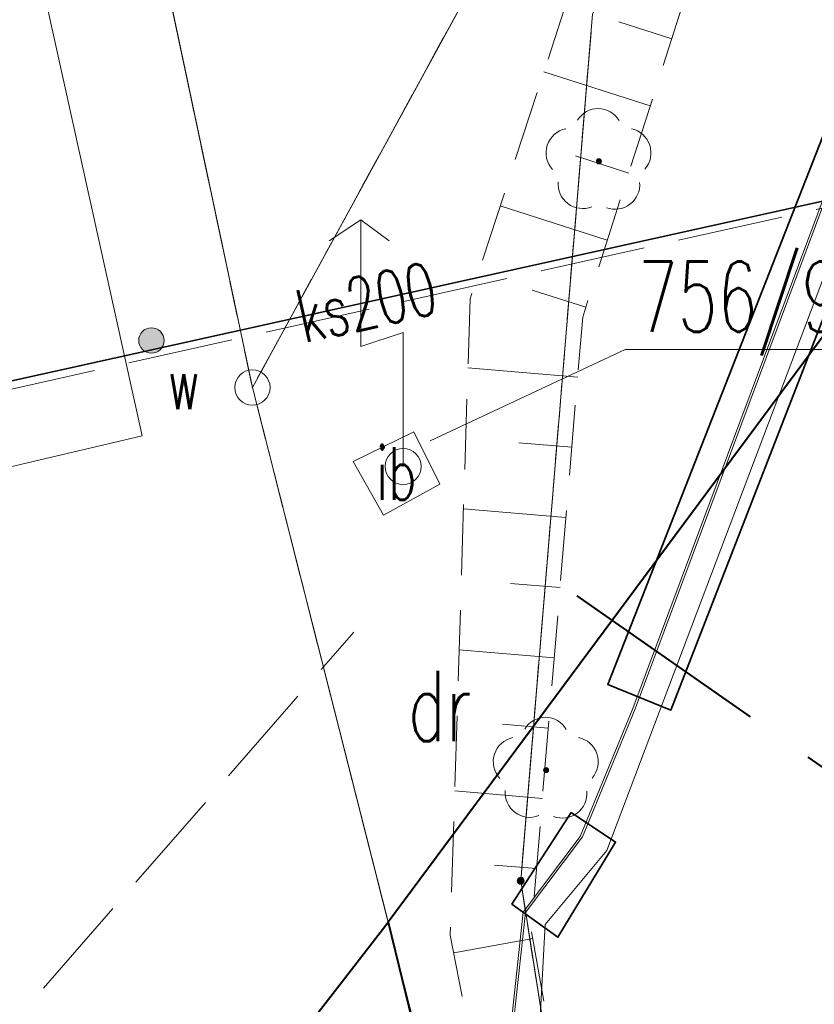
# Model space of a CAD drawing. Header units: metres. Extents: x 6567444 to 13135881, y 5574237 to 11149086.
# Tile 95 of 212: x 6567803 to 6567814, y 5574532 to 5574546. Entities that reach past the tile are written whole.
import ezdxf
from ezdxf.enums import TextEntityAlignment as Align

# ---------------------------------------------------------------- set-up
doc = ezdxf.new("R2010")
doc.units = ezdxf.units.M
for name, pattern in [('_MDCP$0$3 1', [4, 3, -1]), ('_MDCP$0$L_0_03', [1, 0.5, -0.5]), ('_MDCP$0$L_0_04', [1.5, 1, -0.5]), ('_MDCP$1$L_0_06', [2, 1.5, -0.5]), ('GE.I.6640.1.468.2024_MDCP_dodatkowe pomiary_12.03.2026$0$3 1', [4, 3, -1]), ('GE.I.6640.1.468.2024_MDCP_dodatkowe pomiary_12.03.2026$0$L_0_03', [1, 0.5, -0.5]), ('GE.I.6640.1.468.2024_MDCP_dodatkowe pomiary_12.03.2026$0$L_0_04', [1.5, 1, -0.5]), ('GE.I.6640.1.468.2024_MDCP_dodatkowe pomiary_12.03.2026$0$L_0_06', [2, 1.5, -0.5])]:
    doc.linetypes.add(name, pattern=pattern)
for name, color, linetype, lineweight in [('_MDCP$0$EGB_DzialkaEwidencyjna', 7, 'Continuous', 18), ('_MDCP$0$EGB_Klasouzytek', 92, 'Continuous', 18), ('_MDCP$0$EGB_KonturUzytkuGruntowego', 92, 'Continuous', 18), ('_MDCP$0$EGB_PunktGraniczny', 7, 'Continuous', 18), ('_MDCP$0$GES_InneUrzadzeniaTowarzyszace_P', 7, 'Continuous', 18), ('_MDCP$0$GES_PrzewodElektroenergetyczny', 1, 'Continuous', 18), ('_MDCP$0$GES_PrzewodKanalizacyjny_Projektowany', 7, 'Continuous', 18), ('_MDCP$0$GES_UrzadzeniaSiecWodociagowa_P', 7, 'Continuous', 18), ('_MDCP$0$GES_UrzadzeniaTowarzyszczaceLiniowe', 7, 'Continuous', 18), ('_MDCP$0$KR_ObiektKarto', 7, 'Continuous', 18), ('_MDCP$0$MP_LINIE_REGULAC', 135, 'Continuous', 40), ('_MDCP$0$OT_Budowle', 7, 'Continuous', 18), ('_MDCP$0$OT_Skarpa', 7, 'Continuous', 18), ('_MDCP$0$OT_ZagospodarowanieTerenu_P', 7, 'Continuous', 18), ('_MDCP$1$GES_PrzewodKanalizacyjny', 36, 'Continuous', 18), ('_MDCP$1$GES_PrzewodWodociagowy', 5, 'Continuous', 18), ('GE.I.6640.1.468.2024_MDCP_dodatkowe pomiary_12.03.2026$0$EGB_DzialkaEwidencyjna', 7, 'Continuous', 18), ('GE.I.6640.1.468.2024_MDCP_dodatkowe pomiary_12.03.2026$0$EGB_Klasouzytek', 92, 'Continuous', 18), ('GE.I.6640.1.468.2024_MDCP_dodatkowe pomiary_12.03.2026$0$EGB_KonturUzytkuGruntowego', 92, 'Continuous', 18), ('GE.I.6640.1.468.2024_MDCP_dodatkowe pomiary_12.03.2026$0$EGB_PunktGraniczny', 7, 'Continuous', 18), ('GE.I.6640.1.468.2024_MDCP_dodatkowe pomiary_12.03.2026$0$GES_InneUrzadzeniaTowarzyszace_P', 7, 'Continuous', 18), ('GE.I.6640.1.468.2024_MDCP_dodatkowe pomiary_12.03.2026$0$GES_PrzewodElektroenergetyczny', 1, 'Continuous', 18), ('GE.I.6640.1.468.2024_MDCP_dodatkowe pomiary_12.03.2026$0$GES_PrzewodKanalizacyjny', 36, 'Continuous', 18), ('GE.I.6640.1.468.2024_MDCP_dodatkowe pomiary_12.03.2026$0$GES_PrzewodKanalizacyjny_Projektowany', 7, 'Continuous', 18), ('GE.I.6640.1.468.2024_MDCP_dodatkowe pomiary_12.03.2026$0$GES_PrzewodWodociagowy', 5, 'Continuous', 18), ('GE.I.6640.1.468.2024_MDCP_dodatkowe pomiary_12.03.2026$0$GES_UrzadzeniaSiecWodociagowa_P', 7, 'Continuous', 18), ('GE.I.6640.1.468.2024_MDCP_dodatkowe pomiary_12.03.2026$0$GES_UrzadzeniaTowarzyszczaceLiniowe', 7, 'Continuous', 18), ('GE.I.6640.1.468.2024_MDCP_dodatkowe pomiary_12.03.2026$0$KR_ObiektKarto', 7, 'Continuous', 18), ('GE.I.6640.1.468.2024_MDCP_dodatkowe pomiary_12.03.2026$0$MP_LINIE_REGULAC', 135, 'Continuous', 40), ('GE.I.6640.1.468.2024_MDCP_dodatkowe pomiary_12.03.2026$0$OT_Budowle', 7, 'Continuous', 18), ('GE.I.6640.1.468.2024_MDCP_dodatkowe pomiary_12.03.2026$0$OT_Skarpa', 7, 'Continuous', 18), ('GE.I.6640.1.468.2024_MDCP_dodatkowe pomiary_12.03.2026$0$OT_ZagospodarowanieTerenu_P', 7, 'Continuous', 18)]:
    doc.layers.add(name, color=color, linetype=linetype, lineweight=lineweight)
doc.styles.add('_MDCP$0$STANDARD', font='simplex.shx')
doc.styles.add('GE.I.6640.1.468.2024_MDCP_dodatkowe pomiary_12.03.2026$0$STANDARD', font='simplex.shx')

# ---------------------------------------------------------------- blocks, each defined once
blk = doc.blocks.new('_MDCP$0$L_0_02_2')
at = {"color": 0}
blk.add_point((0, 0), dxfattribs=at)
blk = doc.blocks.new('_MDCP$0$L_0_02_1')
at = {"color": 0}
blk.add_point((0, 0), dxfattribs=at)
blk = doc.blocks.new('_MDCP$0$EGPG_S')
at = {"color": 0, "linetype": 'Continuous', "lineweight": 18}
blk.add_circle((0, 0), 0.5, dxfattribs=at)
blk = doc.blocks.new('_MDCP$0$EGPG_N')
at = {"linetype": 'Continuous', "lineweight": 13}
blk.add_hatch(color=0, dxfattribs=at).paths.add_polyline_path([(0, -0.1, 1), (0, 0.1, 1)])
at = {"color": 0, "linetype": 'Continuous', "lineweight": 13}
blk.add_circle((0, 0), 0.1, dxfattribs=at)
blk = doc.blocks.new('_MDCP$0$other_SUPY')
at = {"color": 0, "linetype": 'Continuous', "lineweight": 18, "flags": 128}
for points in [[(-1.2, 7), (-2.1, 6.4)], [(0, 0), (0, 3.8), (-1.2, 3.4), (-1.2, 7)], [(-1.2, 7), (-0.4, 6.4)]]:
    blk.add_lwpolyline(points, dxfattribs=at)
at = {"color": 0, "linetype": 'Continuous', "lineweight": 18}
blk.add_circle((0, 0), 0.51, dxfattribs=at)
blk = doc.blocks.new('_MDCP$0$other_SUWW')
at = {"linetype": 'Continuous', "lineweight": 18}
blk.add_hatch(color=0, dxfattribs=at).paths.add_polyline_path([(0, -0.361, 1), (0, 0.361, 1)])
at = {"color": 0, "linetype": 'Continuous', "lineweight": 18}
blk.add_circle((0, 0), 0.361, dxfattribs=at)
blk = doc.blocks.new('_MDCP$0$other_OTZL')
at = {"linetype": 'Continuous', "lineweight": 18}
blk.add_hatch(color=0, dxfattribs=at).paths.add_polyline_path([(0, -0.072, 1), (0, 0.072, 1)])
at = {"color": 0, "linetype": 'Continuous', "lineweight": 18}
blk.add_circle((0, 0), 0.0721, dxfattribs=at)
for centre, radius, start, end in [((-0.02, 0.82), 0.68, 29.5388, 149.6209), ((-0.8, 0.24), 0.7, 101.6336, 222.6141), ((0.78, 0.24), 0.7, 318.5035, 78.3664), ((-0.46, -0.64), 0.7, 175.1009, 291.5014), ((0.46, -0.66), 0.7, 249.444, 4.8991)]:
    blk.add_arc(centre, radius, start, end, dxfattribs=at)
blk = doc.blocks.new('_MDCP')
at = {"layer": '_MDCP$0$EGB_DzialkaEwidencyjna', "linetype": 'Continuous', "lineweight": 18}
for p, q in [((6567799.496, 5574570.502), (6567805.778, 5574540.875)), ((6567805.778, 5574540.875), (6567799.496, 5574570.502)), ((6567808.9, 5574546.251), (6567805.95, 5574540.849)), ((6567809.661, 5574533.879), (6567810.639, 5574545.681)), ((6567805.892, 5574540.388), (6567812.848, 5574513.002)), ((6567812.871, 5574513.007), (6567809.679, 5574533.383))]:
    blk.add_line(p, q, dxfattribs=at)
at = {"layer": '_MDCP$0$EGB_DzialkaEwidencyjna', "linetype": 'CONTINUOUS', "lineweight": 18}
for p, q in [((6567810.34, 5574548.58), (6567811.96, 5574548.85)), ((6567811.96, 5574548.85), (6567810.66, 5574545.93)), ((6567809.02, 5574546.47), (6567810.34, 5574548.58)), ((6567805.83, 5574540.63), (6567809.02, 5574546.47)), ((6567810.66, 5574545.93), (6567809.64, 5574533.63)), ((6567812.91, 5574512.76), (6567805.83, 5574540.63)), ((6567809.64, 5574533.63), (6567812.91, 5574512.76))]:
    blk.add_line(p, q, dxfattribs=at)
at = {"layer": '_MDCP$0$EGB_DzialkaEwidencyjna', "linetype": 'Continuous', "lineweight": 13, "flags": 128}
blk.add_lwpolyline([(6567814.936, 5574541.17), (6567811.124, 5574541.17), (6567808.356, 5574539.872)], dxfattribs=at)
at = {"layer": '_MDCP$0$EGB_Klasouzytek', "lineweight": 18}
for points in [[(6567808.43, 5574567.42), (6567810.41, 5574567.57), (6567821.43, 5574569.65), (6567844.36, 5574573.98), (6567848.19, 5574557.83), (6567841.64, 5574556.2), (6567819.81, 5574551.02), (6567814.7, 5574549.3), (6567811.96, 5574548.85), (6567810.34, 5574548.58), (6567809.02, 5574546.47), (6567805.83, 5574540.63), (6567799.496, 5574570.502)], [(6567799.496, 5574570.502), (6567805.83, 5574540.63), (6567812.91, 5574512.76), (6567813.39, 5574510.85), (6567815.07, 5574503.11), (6567824.54, 5574464.39), (6567837.97, 5574408.39), (6567843.288, 5574339.737)], [(6567843.288, 5574339.738), (6567840.22, 5574379.37), (6567837.97, 5574408.39), (6567824.54, 5574464.39), (6567815.07, 5574503.11), (6567813.39, 5574510.85), (6567812.91, 5574512.76), (6567809.64, 5574533.63), (6567810.66, 5574545.93), (6567811.96, 5574548.85), (6567814.7, 5574549.3), (6567819.81, 5574551.02), (6567841.64, 5574556.2), (6567848.19, 5574557.83), (6567849.51, 5574552.26), (6567830.11, 5574547.72), (6567829, 5574518.49), (6567851.37, 5574441.53), (6567857.95, 5574413.39), (6567862.49, 5574380.1), (6567864.17, 5574367.81), (6567869.98, 5574345.11), (6567862.17, 5574342.99), (6567862.141, 5574342.197)]]:
    blk.add_lwpolyline(points, dxfattribs=at)
blk.add_lwpolyline([(6567809.64, 5574533.63), (6567812.91, 5574512.76), (6567805.83, 5574540.63), (6567809.02, 5574546.47), (6567810.34, 5574548.58), (6567811.96, 5574548.85), (6567810.66, 5574545.93)], close=True, dxfattribs=at)
at = {"layer": '_MDCP$0$EGB_KonturUzytkuGruntowego', "linetype": '_MDCP$0$L_0_03', "lineweight": 18}
for points in [[(6567944.099, 5574577.571), (6567942.63, 5574577.28), (6567937.22, 5574576.21), (6567870.09, 5574563.29), (6567848.19, 5574557.83), (6567841.64, 5574556.2), (6567819.81, 5574551.02), (6567814.7, 5574549.3), (6567811.96, 5574548.85), (6567810.34, 5574548.58), (6567809.02, 5574546.47), (6567805.83, 5574540.63), (6567799.496, 5574570.502)], [(6567799.496, 5574570.502), (6567805.83, 5574540.63), (6567812.91, 5574512.76), (6567813.39, 5574510.85), (6567815.07, 5574503.11), (6567824.54, 5574464.39), (6567837.97, 5574408.39), (6567840.22, 5574379.37), (6567843.288, 5574339.738)], [(6567843.288, 5574339.738), (6567840.22, 5574379.37), (6567837.97, 5574408.39), (6567824.54, 5574464.39), (6567815.07, 5574503.11), (6567813.39, 5574510.85), (6567812.91, 5574512.76), (6567809.64, 5574533.63), (6567810.66, 5574545.93), (6567811.96, 5574548.85), (6567814.7, 5574549.3), (6567819.81, 5574551.02), (6567841.64, 5574556.2), (6567848.19, 5574557.83), (6567849.51, 5574552.26), (6567830.11, 5574547.72), (6567829, 5574518.49), (6567851.37, 5574441.53), (6567857.95, 5574413.39), (6567862.49, 5574380.1), (6567864.17, 5574367.81), (6567869.98, 5574345.11), (6567862.17, 5574342.99), (6567862.141, 5574342.197)]]:
    blk.add_lwpolyline(points, dxfattribs=at)
at = {"layer": '_MDCP$0$EGB_KonturUzytkuGruntowego', "linetype": '_MDCP$0$L_0_03', "lineweight": 18, "flags": 128}
blk.add_lwpolyline([(6567812.91, 5574512.76), (6567805.83, 5574540.63), (6567809.02, 5574546.47), (6567810.34, 5574548.58), (6567811.96, 5574548.85), (6567810.66, 5574545.93), (6567809.64, 5574533.63)], close=True, dxfattribs=at)
at = {"layer": '_MDCP$0$EGB_PunktGraniczny'}
for p in [(6567805.83, 5574540.63), (6567809.64, 5574533.63)]:
    blk.add_point(p, dxfattribs=at)
at = {"layer": '_MDCP$0$GES_PrzewodElektroenergetyczny', "color": 1, "linetype": 'Continuous', "lineweight": 18}
for points in [[(6567821.689, 5574574.676), (6567824.614, 5574569.975), (6567824.749, 5574569.163), (6567824.869, 5574568.446), (6567824.96, 5574567.901), (6567826.159, 5574560.699), (6567824.503, 5574558.716), (6567818.43, 5574554.059), (6567817.963, 5574552.826), (6567817.933, 5574552.746), (6567810.864, 5574534.061), (6567809.989, 5574533.009), (6567809.88, 5574530.991), (6567810.579, 5574524.841), (6567813.857, 5574512.476), (6567813.279, 5574511.663)], [(6567821.689, 5574574.676), (6567824.614, 5574569.975), (6567824.749, 5574569.163), (6567824.869, 5574568.446), (6567824.96, 5574567.901), (6567826.159, 5574560.699), (6567824.503, 5574558.716), (6567818.43, 5574554.059), (6567817.963, 5574552.826), (6567817.933, 5574552.746), (6567810.864, 5574534.061), (6567809.989, 5574533.009), (6567809.88, 5574530.991), (6567810.579, 5574524.841), (6567813.857, 5574512.476), (6567813.369, 5574511.714)], [(6567800.692, 5574519.783), (6567802.691, 5574520.352), (6567810.825, 5574522.717), (6567810.186, 5574524.89), (6567809.445, 5574530.757), (6567809.707, 5574533.18), (6567810.517, 5574534.255), (6567811.265, 5574536.072), (6567818.154, 5574554.51), (6567823.868, 5574558.864), (6567825.744, 5574560.817), (6567824.722, 5574567.97), (6567816.288, 5574566.225), (6567812.943, 5574566.807), (6567806.543, 5574571.827)], [(6567806.525, 5574571.824), (6567812.913, 5574566.813), (6567816.258, 5574566.232), (6567824.701, 5574567.978), (6567824.712, 5574567.844), (6567825.715, 5574560.823), (6567823.839, 5574558.871), (6567818.124, 5574554.515), (6567817.484, 5574552.804), (6567817.454, 5574552.724), (6567811.233, 5574536.077), (6567810.486, 5574534.259), (6567809.675, 5574533.185), (6567809.413, 5574530.761), (6567810.153, 5574524.894), (6567810.792, 5574522.721), (6567810.901, 5574522.304), (6567813.402, 5574512.663), (6567813.006, 5574512.003), (6567811.262, 5574510.689), (6567805.592, 5574509.535), (6567805.478, 5574509.512)]]:
    blk.add_lwpolyline(points, dxfattribs=at)
at = {"layer": '_MDCP$0$GES_PrzewodKanalizacyjny_Projektowany', "color": 36, "linetype": '_MDCP$1$L_0_06', "lineweight": 18}
for points in [[(6567796.266, 5574539.236), (6567832.48, 5574547.32), (6567854.13, 5574556.3), (6567878.83, 5574561.85), (6567921.59, 5574572.26), (6567938.88, 5574580.92), (6567943.337, 5574581.783)], [(6567798.917, 5574527.584), (6567807.27, 5574537.16)]]:
    blk.add_lwpolyline(points, dxfattribs=at)
at = {"layer": '_MDCP$0$GES_UrzadzeniaTowarzyszczaceLiniowe', "color": 7, "linetype": 'Continuous', "lineweight": 35, "flags": 128}
for points in [[(6567817.887, 5574554.281), (6567818.737, 5574553.963), (6567811.773, 5574536.053), (6567810.875, 5574536.418), (6567817.887, 5574554.281)], [(6567810.354, 5574534.599), (6567810.986, 5574534.179), (6567810.168, 5574532.83), (6567809.515, 5574533.3), (6567810.354, 5574534.599)]]:
    blk.add_lwpolyline(points, dxfattribs=at)
at = {"layer": '_MDCP$0$GES_UrzadzeniaTowarzyszczaceLiniowe', "color": 7, "linetype": 'Continuous', "lineweight": 35}
blk.add_lwpolyline([(6567830.95, 5574547.05), (6567796.238, 5574539.357)], dxfattribs=at)
at = {"layer": '_MDCP$0$KR_ObiektKarto', "linetype": 'Continuous', "lineweight": 18, "flags": 128}
for points in [[(6567811.784, 5574545.579), (6567811.031, 5574545.82)], [(6567811.479, 5574544.627), (6567809.969, 5574545.11)], [(6567811.174, 5574543.674), (6567810.417, 5574543.917)], [(6567810.869, 5574542.722), (6567809.35, 5574543.208)], [(6567810.565, 5574541.77), (6567809.802, 5574542.014)], [(6567810.449, 5574540.779), (6567808.89, 5574540.91)], [(6567810.365, 5574539.783), (6567809.612, 5574539.846)], [(6567810.282, 5574538.786), (6567808.828, 5574538.908)], [(6567810.198, 5574537.79), (6567809.497, 5574537.849)], [(6567810.115, 5574536.793), (6567808.765, 5574536.907)], [(6567810.031, 5574535.797), (6567809.383, 5574535.851)], [(6567809.948, 5574534.8), (6567808.703, 5574534.905)], [(6567809.864, 5574533.804), (6567809.268, 5574533.854)], [(6567809.81, 5574532.809), (6567808.688, 5574532.607)]]:
    blk.add_lwpolyline(points, dxfattribs=at)
at = {"layer": '_MDCP$0$MP_LINIE_REGULAC', "linetype": 'Continuous'}
for points in [[(6567936.85, 5574576.14), (6567822.725, 5574553.2), (6567807.758, 5574533.041), (6567819.961, 5574483.091), (6567828.37, 5574448.208)], [(6567809.616, 5574504.76), (6567804.161, 5574528.403), (6567807.758, 5574533.041)]]:
    blk.add_lwpolyline(points, dxfattribs=at)
at = {"layer": '_MDCP$0$MP_LINIE_REGULAC', "linetype": '_MDCP$0$3 1', "flags": 128}
blk.add_lwpolyline([(6567810.437, 5574537.676), (6567822.296, 5574529.397), (6567835.05, 5574524.922), (6567855.636, 5574525.369), (6567950.068, 5574544.6)], dxfattribs=at)
at = {"layer": '_MDCP$0$OT_Budowle', "color": 7, "linetype": 'Continuous', "lineweight": 18, "flags": 128}
blk.add_lwpolyline([(6567807.26, 5574539.58), (6567808.12, 5574540), (6567808.49, 5574539.26), (6567807.69, 5574538.82)], close=True, dxfattribs=at)
at = {"layer": '_MDCP$0$OT_Skarpa', "color": 7, "linetype": '_MDCP$0$L_0_04', "lineweight": 18, "flags": 128}
blk.add_lwpolyline([(6567811.1, 5574548.58), (6567813.68, 5574548.95), (6567812.52, 5574547.88), (6567810.52, 5574541.63), (6567809.79, 5574532.92), (6567810.95, 5574526.47), (6567813.31, 5574512.61), (6567809.91, 5574526.19), (6567808.64, 5574532.86), (6567808.92, 5574541.89)], close=True, dxfattribs=at)
at = {"layer": '_MDCP$1$GES_PrzewodKanalizacyjny', "color": 36, "linetype": 'Continuous', "lineweight": 18}
blk.add_lwpolyline([(6567832.359, 5574547.28), (6567830.95, 5574547.05), (6567796.238, 5574539.357)], dxfattribs=at)
at = {"layer": '_MDCP$1$GES_PrzewodWodociagowy', "color": 5, "linetype": 'Continuous', "lineweight": 18}
blk.add_lwpolyline([(6567796.519, 5574538.121), (6567804.263, 5574539.943), (6567800.902, 5574555.105)], dxfattribs=at)
at = {"layer": '_MDCP$0$EGB_DzialkaEwidencyjna', "linetype": 'Continuous', "xscale": 0.5, "yscale": 0.5, "zscale": 0.5}
for name, p, rotation in [('_MDCP$0$L_0_02_2', (6567805.83, 5574540.63), 101.97), ('_MDCP$0$L_0_02_1', (6567805.83, 5574540.63), 284.2499999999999), ('_MDCP$0$L_0_02_2', (6567805.83, 5574540.63), 284.2499999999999), ('_MDCP$0$L_0_02_1', (6567805.83, 5574540.63), 61.36), ('_MDCP$0$L_0_02_2', (6567805.83, 5574540.63), 61.36), ('_MDCP$0$L_0_02_1', (6567805.83, 5574540.63), 101.97), ('_MDCP$0$L_0_02_2', (6567809.64, 5574533.63), 278.9), ('_MDCP$0$L_0_02_1', (6567809.64, 5574533.63), 85.26), ('_MDCP$0$L_0_02_1', (6567809.64, 5574533.63), 278.9), ('_MDCP$0$L_0_02_2', (6567809.64, 5574533.63), 85.26)]:
    blk.add_blockref(name, p, dxfattribs=dict(at, rotation=rotation))
at = {"layer": '_MDCP$0$EGB_PunktGraniczny', "linetype": 'Continuous', "xscale": 0.5, "yscale": 0.5, "zscale": 0.5}
for name, p in [('_MDCP$0$EGPG_S', (6567805.83, 5574540.63)), ('_MDCP$0$EGPG_N', (6567809.64, 5574533.63))]:
    blk.add_blockref(name, p, dxfattribs=at)
at = {"layer": '_MDCP$0$GES_InneUrzadzeniaTowarzyszace_P', "linetype": 'Continuous', "xscale": 0.5, "yscale": 0.5, "zscale": 0.5}
blk.add_blockref('_MDCP$0$other_SUPY', (6567807.97, 5574539.51), dxfattribs=at)
at = {"layer": '_MDCP$0$GES_UrzadzeniaSiecWodociagowa_P', "color": 5, "linetype": 'Continuous', "xscale": 0.5, "yscale": 0.5, "zscale": 0.5}
blk.add_blockref('_MDCP$0$other_SUWW', (6567804.396, 5574541.297), dxfattribs=at)
at = {"layer": '_MDCP$0$OT_ZagospodarowanieTerenu_P', "color": 96, "linetype": 'Continuous', "xscale": 0.5, "yscale": 0.5, "zscale": 0.5}
for p in [(6567810.75, 5574543.84), (6567810, 5574535.2)]:
    blk.add_blockref('_MDCP$0$other_OTZL', p, dxfattribs=at)
at = {"layer": '_MDCP$0$EGB_DzialkaEwidencyjna', "lineweight": 20, "style": '_MDCP$0$STANDARD', "width": 0.66}
blk.add_text('756/99', height=1, dxfattribs=at).set_placement((6567813.03, 5574541.92), align=Align.MIDDLE_CENTER)
at = {"layer": '_MDCP$0$EGB_KonturUzytkuGruntowego', "lineweight": 20, "style": '_MDCP$0$STANDARD', "width": 0.66}
blk.add_text('dr', height=1, dxfattribs=at).set_placement((6567808.49, 5574536.11), align=Align.MIDDLE_CENTER)
at = {"layer": '_MDCP$0$GES_UrzadzeniaSiecWodociagowa_P', "color": 5, "lineweight": 15, "style": '_MDCP$0$STANDARD', "width": 0.66}
blk.add_text('w', height=0.75, rotation=-360, dxfattribs=at).set_placement((6567804.621, 5574541.072), align=Align.TOP_LEFT)
at = {"layer": '_MDCP$0$OT_Budowle', "color": 7, "lineweight": 15, "style": '_MDCP$0$STANDARD', "width": 0.66}
blk.add_text('ib', height=0.75, dxfattribs=at).set_placement((6567807.875, 5574539.41), align=Align.MIDDLE_CENTER)
at = {"layer": '_MDCP$1$GES_PrzewodKanalizacyjny', "color": 36, "lineweight": 15, "style": '_MDCP$0$STANDARD', "width": 0.66}
blk.add_text('ks200', height=0.75, rotation=-347.5, dxfattribs=at).set_placement((6567807.448, 5574541.842), align=Align.MIDDLE_CENTER)
blk = doc.blocks.new('GE.I.6640.1.468.2024_MDCP_dodatkowe pomiary_12.03.2026$0$L_0_02_2')
at = {"color": 0}
blk.add_point((0, 0), dxfattribs=at)
blk = doc.blocks.new('GE.I.6640.1.468.2024_MDCP_dodatkowe pomiary_12.03.2026$0$L_0_02_1')
at = {"color": 0}
blk.add_point((0, 0), dxfattribs=at)
blk = doc.blocks.new('GE.I.6640.1.468.2024_MDCP_dodatkowe pomiary_12.03.2026$0$EGPG_S')
at = {"color": 0, "linetype": 'Continuous', "lineweight": 18}
blk.add_circle((0, 0), 0.5, dxfattribs=at)
blk = doc.blocks.new('GE.I.6640.1.468.2024_MDCP_dodatkowe pomiary_12.03.2026$0$EGPG_N')
at = {"linetype": 'Continuous', "lineweight": 13}
blk.add_hatch(color=0, dxfattribs=at).paths.add_polyline_path([(0, -0.1, 1), (0, 0.1, 1)])
at = {"color": 0, "linetype": 'Continuous', "lineweight": 13}
blk.add_circle((0, 0), 0.1, dxfattribs=at)
blk = doc.blocks.new('GE.I.6640.1.468.2024_MDCP_dodatkowe pomiary_12.03.2026$0$other_SUPY')
at = {"color": 0, "linetype": 'Continuous', "lineweight": 18, "flags": 128}
for points in [[(-1.2, 7), (-2.1, 6.4)], [(0, 0), (0, 3.8), (-1.2, 3.4), (-1.2, 7)], [(-1.2, 7), (-0.4, 6.4)]]:
    blk.add_lwpolyline(points, dxfattribs=at)
at = {"color": 0, "linetype": 'Continuous', "lineweight": 18}
blk.add_circle((0, 0), 0.51, dxfattribs=at)
blk = doc.blocks.new('GE.I.6640.1.468.2024_MDCP_dodatkowe pomiary_12.03.2026$0$other_SUWW')
at = {"linetype": 'Continuous', "lineweight": 18}
blk.add_hatch(color=0, dxfattribs=at).paths.add_polyline_path([(0, -0.361, 1), (0, 0.361, 1)])
at = {"color": 0, "linetype": 'Continuous', "lineweight": 18}
blk.add_circle((0, 0), 0.361, dxfattribs=at)
blk = doc.blocks.new('GE.I.6640.1.468.2024_MDCP_dodatkowe pomiary_12.03.2026$0$other_OTZL')
at = {"linetype": 'Continuous', "lineweight": 18}
blk.add_hatch(color=0, dxfattribs=at).paths.add_polyline_path([(0, -0.072, 1), (0, 0.072, 1)])
at = {"color": 0, "linetype": 'Continuous', "lineweight": 18}
blk.add_circle((0, 0), 0.0721, dxfattribs=at)
for centre, radius, start, end in [((-0.02, 0.82), 0.68, 29.5388, 149.6209), ((-0.8, 0.24), 0.7, 101.6336, 222.6141), ((0.78, 0.24), 0.7, 318.5035, 78.3664), ((-0.46, -0.64), 0.7, 175.1009, 291.5014), ((0.46, -0.66), 0.7, 249.444, 4.8991)]:
    blk.add_arc(centre, radius, start, end, dxfattribs=at)
blk = doc.blocks.new('GE.I.6640.1.468.2024_MDCP_dodatkowe pomiary_12.03.2026')
at = {"layer": 'GE.I.6640.1.468.2024_MDCP_dodatkowe pomiary_12.03.2026$0$EGB_DzialkaEwidencyjna', "linetype": 'Continuous', "lineweight": 18}
for p, q in [((6567799.496, 5574570.502), (6567805.778, 5574540.875)), ((6567805.778, 5574540.875), (6567799.496, 5574570.502)), ((6567808.9, 5574546.251), (6567805.95, 5574540.849)), ((6567809.661, 5574533.879), (6567810.639, 5574545.681)), ((6567805.892, 5574540.388), (6567812.848, 5574513.002)), ((6567812.871, 5574513.007), (6567809.679, 5574533.383))]:
    blk.add_line(p, q, dxfattribs=at)
at = {"layer": 'GE.I.6640.1.468.2024_MDCP_dodatkowe pomiary_12.03.2026$0$EGB_DzialkaEwidencyjna', "linetype": 'CONTINUOUS', "lineweight": 18}
for p, q in [((6567810.34, 5574548.58), (6567811.96, 5574548.85)), ((6567811.96, 5574548.85), (6567810.66, 5574545.93)), ((6567809.02, 5574546.47), (6567810.34, 5574548.58)), ((6567805.83, 5574540.63), (6567809.02, 5574546.47)), ((6567810.66, 5574545.93), (6567809.64, 5574533.63)), ((6567812.91, 5574512.76), (6567805.83, 5574540.63)), ((6567809.64, 5574533.63), (6567812.91, 5574512.76))]:
    blk.add_line(p, q, dxfattribs=at)
at = {"layer": 'GE.I.6640.1.468.2024_MDCP_dodatkowe pomiary_12.03.2026$0$EGB_DzialkaEwidencyjna', "linetype": 'Continuous', "lineweight": 13, "flags": 128}
blk.add_lwpolyline([(6567814.936, 5574541.17), (6567811.124, 5574541.17), (6567808.356, 5574539.872)], dxfattribs=at)
at = {"layer": 'GE.I.6640.1.468.2024_MDCP_dodatkowe pomiary_12.03.2026$0$EGB_Klasouzytek', "lineweight": 18}
for points in [[(6567808.43, 5574567.42), (6567810.41, 5574567.57), (6567821.43, 5574569.65), (6567844.36, 5574573.98), (6567848.19, 5574557.83), (6567841.64, 5574556.2), (6567819.81, 5574551.02), (6567814.7, 5574549.3), (6567811.96, 5574548.85), (6567810.34, 5574548.58), (6567809.02, 5574546.47), (6567805.83, 5574540.63), (6567799.496, 5574570.502)], [(6567799.496, 5574570.502), (6567805.83, 5574540.63), (6567812.91, 5574512.76), (6567813.39, 5574510.85), (6567815.07, 5574503.11), (6567824.54, 5574464.39), (6567837.97, 5574408.39), (6567843.288, 5574339.737)], [(6567843.288, 5574339.738), (6567840.22, 5574379.37), (6567837.97, 5574408.39), (6567824.54, 5574464.39), (6567815.07, 5574503.11), (6567813.39, 5574510.85), (6567812.91, 5574512.76), (6567809.64, 5574533.63), (6567810.66, 5574545.93), (6567811.96, 5574548.85), (6567814.7, 5574549.3), (6567819.81, 5574551.02), (6567841.64, 5574556.2), (6567848.19, 5574557.83), (6567849.51, 5574552.26), (6567830.11, 5574547.72), (6567829, 5574518.49), (6567851.37, 5574441.53), (6567857.95, 5574413.39), (6567862.49, 5574380.1), (6567864.17, 5574367.81), (6567869.98, 5574345.11), (6567862.17, 5574342.99), (6567862.141, 5574342.197)]]:
    blk.add_lwpolyline(points, dxfattribs=at)
blk.add_lwpolyline([(6567809.64, 5574533.63), (6567812.91, 5574512.76), (6567805.83, 5574540.63), (6567809.02, 5574546.47), (6567810.34, 5574548.58), (6567811.96, 5574548.85), (6567810.66, 5574545.93)], close=True, dxfattribs=at)
at = {"layer": 'GE.I.6640.1.468.2024_MDCP_dodatkowe pomiary_12.03.2026$0$EGB_KonturUzytkuGruntowego', "linetype": 'GE.I.6640.1.468.2024_MDCP_dodatkowe pomiary_12.03.2026$0$L_0_03', "lineweight": 18}
for points in [[(6567944.099, 5574577.571), (6567942.63, 5574577.28), (6567937.22, 5574576.21), (6567870.09, 5574563.29), (6567848.19, 5574557.83), (6567841.64, 5574556.2), (6567819.81, 5574551.02), (6567814.7, 5574549.3), (6567811.96, 5574548.85), (6567810.34, 5574548.58), (6567809.02, 5574546.47), (6567805.83, 5574540.63), (6567799.496, 5574570.502)], [(6567799.496, 5574570.502), (6567805.83, 5574540.63), (6567812.91, 5574512.76), (6567813.39, 5574510.85), (6567815.07, 5574503.11), (6567824.54, 5574464.39), (6567837.97, 5574408.39), (6567840.22, 5574379.37), (6567843.288, 5574339.738)], [(6567843.288, 5574339.738), (6567840.22, 5574379.37), (6567837.97, 5574408.39), (6567824.54, 5574464.39), (6567815.07, 5574503.11), (6567813.39, 5574510.85), (6567812.91, 5574512.76), (6567809.64, 5574533.63), (6567810.66, 5574545.93), (6567811.96, 5574548.85), (6567814.7, 5574549.3), (6567819.81, 5574551.02), (6567841.64, 5574556.2), (6567848.19, 5574557.83), (6567849.51, 5574552.26), (6567830.11, 5574547.72), (6567829, 5574518.49), (6567851.37, 5574441.53), (6567857.95, 5574413.39), (6567862.49, 5574380.1), (6567864.17, 5574367.81), (6567869.98, 5574345.11), (6567862.17, 5574342.99), (6567862.141, 5574342.197)]]:
    blk.add_lwpolyline(points, dxfattribs=at)
at = {"layer": 'GE.I.6640.1.468.2024_MDCP_dodatkowe pomiary_12.03.2026$0$EGB_KonturUzytkuGruntowego', "linetype": 'GE.I.6640.1.468.2024_MDCP_dodatkowe pomiary_12.03.2026$0$L_0_03', "lineweight": 18, "flags": 128}
blk.add_lwpolyline([(6567812.91, 5574512.76), (6567805.83, 5574540.63), (6567809.02, 5574546.47), (6567810.34, 5574548.58), (6567811.96, 5574548.85), (6567810.66, 5574545.93), (6567809.64, 5574533.63)], close=True, dxfattribs=at)
at = {"layer": 'GE.I.6640.1.468.2024_MDCP_dodatkowe pomiary_12.03.2026$0$EGB_PunktGraniczny'}
for p in [(6567805.83, 5574540.63), (6567809.64, 5574533.63)]:
    blk.add_point(p, dxfattribs=at)
at = {"layer": 'GE.I.6640.1.468.2024_MDCP_dodatkowe pomiary_12.03.2026$0$GES_PrzewodElektroenergetyczny', "color": 1, "linetype": 'Continuous', "lineweight": 18}
for points in [[(6567821.689, 5574574.676), (6567824.614, 5574569.975), (6567824.749, 5574569.163), (6567824.869, 5574568.446), (6567824.96, 5574567.901), (6567826.159, 5574560.699), (6567824.503, 5574558.716), (6567818.43, 5574554.059), (6567817.963, 5574552.826), (6567817.933, 5574552.746), (6567810.864, 5574534.061), (6567809.989, 5574533.009), (6567809.88, 5574530.991), (6567810.579, 5574524.841), (6567813.857, 5574512.476), (6567813.279, 5574511.663)], [(6567821.689, 5574574.676), (6567824.614, 5574569.975), (6567824.749, 5574569.163), (6567824.869, 5574568.446), (6567824.96, 5574567.901), (6567826.159, 5574560.699), (6567824.503, 5574558.716), (6567818.43, 5574554.059), (6567817.963, 5574552.826), (6567817.933, 5574552.746), (6567810.864, 5574534.061), (6567809.989, 5574533.009), (6567809.88, 5574530.991), (6567810.579, 5574524.841), (6567813.857, 5574512.476), (6567813.369, 5574511.714)], [(6567800.692, 5574519.783), (6567802.691, 5574520.352), (6567810.825, 5574522.717), (6567810.186, 5574524.89), (6567809.445, 5574530.757), (6567809.707, 5574533.18), (6567810.517, 5574534.255), (6567811.265, 5574536.072), (6567818.154, 5574554.51), (6567823.868, 5574558.864), (6567825.744, 5574560.817), (6567824.722, 5574567.97), (6567816.288, 5574566.225), (6567812.943, 5574566.807), (6567806.543, 5574571.827)], [(6567806.525, 5574571.824), (6567812.913, 5574566.813), (6567816.258, 5574566.232), (6567824.701, 5574567.978), (6567824.712, 5574567.844), (6567825.715, 5574560.823), (6567823.839, 5574558.871), (6567818.124, 5574554.515), (6567817.484, 5574552.804), (6567817.454, 5574552.724), (6567811.233, 5574536.077), (6567810.486, 5574534.259), (6567809.675, 5574533.185), (6567809.413, 5574530.761), (6567810.153, 5574524.894), (6567810.792, 5574522.721), (6567810.901, 5574522.304), (6567813.402, 5574512.663), (6567813.006, 5574512.003), (6567811.262, 5574510.689), (6567805.592, 5574509.535), (6567805.478, 5574509.512)]]:
    blk.add_lwpolyline(points, dxfattribs=at)
at = {"layer": 'GE.I.6640.1.468.2024_MDCP_dodatkowe pomiary_12.03.2026$0$GES_PrzewodKanalizacyjny', "color": 36, "linetype": 'Continuous', "lineweight": 18}
blk.add_lwpolyline([(6567832.359, 5574547.28), (6567830.95, 5574547.05), (6567796.238, 5574539.357)], dxfattribs=at)
at = {"layer": 'GE.I.6640.1.468.2024_MDCP_dodatkowe pomiary_12.03.2026$0$GES_PrzewodKanalizacyjny_Projektowany', "color": 36, "linetype": 'GE.I.6640.1.468.2024_MDCP_dodatkowe pomiary_12.03.2026$0$L_0_06', "lineweight": 18}
for points in [[(6567796.266, 5574539.236), (6567832.48, 5574547.32), (6567854.13, 5574556.3), (6567878.83, 5574561.85), (6567921.59, 5574572.26), (6567938.88, 5574580.92), (6567943.337, 5574581.783)], [(6567798.917, 5574527.584), (6567807.27, 5574537.16)]]:
    blk.add_lwpolyline(points, dxfattribs=at)
at = {"layer": 'GE.I.6640.1.468.2024_MDCP_dodatkowe pomiary_12.03.2026$0$GES_PrzewodWodociagowy', "color": 5, "linetype": 'Continuous', "lineweight": 18}
blk.add_lwpolyline([(6567796.519, 5574538.121), (6567804.263, 5574539.943), (6567800.902, 5574555.105)], dxfattribs=at)
at = {"layer": 'GE.I.6640.1.468.2024_MDCP_dodatkowe pomiary_12.03.2026$0$GES_UrzadzeniaTowarzyszczaceLiniowe', "color": 7, "linetype": 'Continuous', "lineweight": 35, "flags": 128}
for points in [[(6567817.887, 5574554.281), (6567818.737, 5574553.963), (6567811.773, 5574536.053), (6567810.875, 5574536.418), (6567817.887, 5574554.281)], [(6567810.354, 5574534.599), (6567810.986, 5574534.179), (6567810.168, 5574532.83), (6567809.515, 5574533.3), (6567810.354, 5574534.599)]]:
    blk.add_lwpolyline(points, dxfattribs=at)
at = {"layer": 'GE.I.6640.1.468.2024_MDCP_dodatkowe pomiary_12.03.2026$0$GES_UrzadzeniaTowarzyszczaceLiniowe', "color": 7, "linetype": 'Continuous', "lineweight": 35}
blk.add_lwpolyline([(6567830.95, 5574547.05), (6567796.238, 5574539.357)], dxfattribs=at)
at = {"layer": 'GE.I.6640.1.468.2024_MDCP_dodatkowe pomiary_12.03.2026$0$KR_ObiektKarto', "linetype": 'Continuous', "lineweight": 18, "flags": 128}
for points in [[(6567811.784, 5574545.579), (6567811.031, 5574545.82)], [(6567811.479, 5574544.627), (6567809.969, 5574545.11)], [(6567811.174, 5574543.674), (6567810.417, 5574543.917)], [(6567810.869, 5574542.722), (6567809.35, 5574543.208)], [(6567810.565, 5574541.77), (6567809.802, 5574542.014)], [(6567810.449, 5574540.779), (6567808.89, 5574540.91)], [(6567810.365, 5574539.783), (6567809.612, 5574539.846)], [(6567810.282, 5574538.786), (6567808.828, 5574538.908)], [(6567810.198, 5574537.79), (6567809.497, 5574537.849)], [(6567810.115, 5574536.793), (6567808.765, 5574536.907)], [(6567810.031, 5574535.797), (6567809.383, 5574535.851)], [(6567809.948, 5574534.8), (6567808.703, 5574534.905)], [(6567809.864, 5574533.804), (6567809.268, 5574533.854)], [(6567809.81, 5574532.809), (6567808.688, 5574532.607)]]:
    blk.add_lwpolyline(points, dxfattribs=at)
at = {"layer": 'GE.I.6640.1.468.2024_MDCP_dodatkowe pomiary_12.03.2026$0$MP_LINIE_REGULAC', "linetype": 'Continuous'}
for points in [[(6567936.85, 5574576.14), (6567822.725, 5574553.2), (6567807.758, 5574533.041), (6567819.961, 5574483.091), (6567828.37, 5574448.208)], [(6567809.616, 5574504.76), (6567804.161, 5574528.403), (6567807.758, 5574533.041)]]:
    blk.add_lwpolyline(points, dxfattribs=at)
at = {"layer": 'GE.I.6640.1.468.2024_MDCP_dodatkowe pomiary_12.03.2026$0$MP_LINIE_REGULAC', "linetype": 'GE.I.6640.1.468.2024_MDCP_dodatkowe pomiary_12.03.2026$0$3 1', "flags": 128}
blk.add_lwpolyline([(6567810.437, 5574537.676), (6567822.296, 5574529.397), (6567835.05, 5574524.922), (6567855.636, 5574525.369), (6567950.068, 5574544.6)], dxfattribs=at)
at = {"layer": 'GE.I.6640.1.468.2024_MDCP_dodatkowe pomiary_12.03.2026$0$OT_Budowle', "color": 7, "linetype": 'Continuous', "lineweight": 18, "flags": 128}
blk.add_lwpolyline([(6567807.26, 5574539.58), (6567808.12, 5574540), (6567808.49, 5574539.26), (6567807.69, 5574538.82)], close=True, dxfattribs=at)
at = {"layer": 'GE.I.6640.1.468.2024_MDCP_dodatkowe pomiary_12.03.2026$0$OT_Skarpa', "color": 7, "linetype": 'GE.I.6640.1.468.2024_MDCP_dodatkowe pomiary_12.03.2026$0$L_0_04', "lineweight": 18, "flags": 128}
blk.add_lwpolyline([(6567811.1, 5574548.58), (6567813.68, 5574548.95), (6567812.52, 5574547.88), (6567810.52, 5574541.63), (6567809.79, 5574532.92), (6567810.95, 5574526.47), (6567813.31, 5574512.61), (6567809.91, 5574526.19), (6567808.64, 5574532.86), (6567808.92, 5574541.89)], close=True, dxfattribs=at)
at = {"layer": 'GE.I.6640.1.468.2024_MDCP_dodatkowe pomiary_12.03.2026$0$EGB_DzialkaEwidencyjna', "linetype": 'Continuous', "xscale": 0.5, "yscale": 0.5, "zscale": 0.5}
for name, p, rotation in [('GE.I.6640.1.468.2024_MDCP_dodatkowe pomiary_12.03.2026$0$L_0_02_2', (6567805.83, 5574540.63), 101.97), ('GE.I.6640.1.468.2024_MDCP_dodatkowe pomiary_12.03.2026$0$L_0_02_1', (6567805.83, 5574540.63), 284.2499999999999), ('GE.I.6640.1.468.2024_MDCP_dodatkowe pomiary_12.03.2026$0$L_0_02_2', (6567805.83, 5574540.63), 284.2499999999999), ('GE.I.6640.1.468.2024_MDCP_dodatkowe pomiary_12.03.2026$0$L_0_02_1', (6567805.83, 5574540.63), 61.36), ('GE.I.6640.1.468.2024_MDCP_dodatkowe pomiary_12.03.2026$0$L_0_02_2', (6567805.83, 5574540.63), 61.36), ('GE.I.6640.1.468.2024_MDCP_dodatkowe pomiary_12.03.2026$0$L_0_02_1', (6567805.83, 5574540.63), 101.97), ('GE.I.6640.1.468.2024_MDCP_dodatkowe pomiary_12.03.2026$0$L_0_02_2', (6567809.64, 5574533.63), 278.9), ('GE.I.6640.1.468.2024_MDCP_dodatkowe pomiary_12.03.2026$0$L_0_02_1', (6567809.64, 5574533.63), 85.26), ('GE.I.6640.1.468.2024_MDCP_dodatkowe pomiary_12.03.2026$0$L_0_02_1', (6567809.64, 5574533.63), 278.9), ('GE.I.6640.1.468.2024_MDCP_dodatkowe pomiary_12.03.2026$0$L_0_02_2', (6567809.64, 5574533.63), 85.26)]:
    blk.add_blockref(name, p, dxfattribs=dict(at, rotation=rotation))
at = {"layer": 'GE.I.6640.1.468.2024_MDCP_dodatkowe pomiary_12.03.2026$0$EGB_PunktGraniczny', "linetype": 'Continuous', "xscale": 0.5, "yscale": 0.5, "zscale": 0.5}
for name, p in [('GE.I.6640.1.468.2024_MDCP_dodatkowe pomiary_12.03.2026$0$EGPG_S', (6567805.83, 5574540.63)), ('GE.I.6640.1.468.2024_MDCP_dodatkowe pomiary_12.03.2026$0$EGPG_N', (6567809.64, 5574533.63))]:
    blk.add_blockref(name, p, dxfattribs=at)
at = {"layer": 'GE.I.6640.1.468.2024_MDCP_dodatkowe pomiary_12.03.2026$0$GES_InneUrzadzeniaTowarzyszace_P', "linetype": 'Continuous', "xscale": 0.5, "yscale": 0.5, "zscale": 0.5}
blk.add_blockref('GE.I.6640.1.468.2024_MDCP_dodatkowe pomiary_12.03.2026$0$other_SUPY', (6567807.97, 5574539.51), dxfattribs=at)
at = {"layer": 'GE.I.6640.1.468.2024_MDCP_dodatkowe pomiary_12.03.2026$0$GES_UrzadzeniaSiecWodociagowa_P', "color": 5, "linetype": 'Continuous', "xscale": 0.5, "yscale": 0.5, "zscale": 0.5}
blk.add_blockref('GE.I.6640.1.468.2024_MDCP_dodatkowe pomiary_12.03.2026$0$other_SUWW', (6567804.396, 5574541.297), dxfattribs=at)
at = {"layer": 'GE.I.6640.1.468.2024_MDCP_dodatkowe pomiary_12.03.2026$0$OT_ZagospodarowanieTerenu_P', "color": 96, "linetype": 'Continuous', "xscale": 0.5, "yscale": 0.5, "zscale": 0.5}
for p in [(6567810.75, 5574543.84), (6567810, 5574535.2)]:
    blk.add_blockref('GE.I.6640.1.468.2024_MDCP_dodatkowe pomiary_12.03.2026$0$other_OTZL', p, dxfattribs=at)
at = {"layer": 'GE.I.6640.1.468.2024_MDCP_dodatkowe pomiary_12.03.2026$0$EGB_DzialkaEwidencyjna', "lineweight": 20, "style": 'GE.I.6640.1.468.2024_MDCP_dodatkowe pomiary_12.03.2026$0$STANDARD', "width": 0.66}
blk.add_text('756/99', height=1, dxfattribs=at).set_placement((6567813.03, 5574541.92), align=Align.MIDDLE_CENTER)
at = {"layer": 'GE.I.6640.1.468.2024_MDCP_dodatkowe pomiary_12.03.2026$0$EGB_KonturUzytkuGruntowego', "lineweight": 20, "style": 'GE.I.6640.1.468.2024_MDCP_dodatkowe pomiary_12.03.2026$0$STANDARD', "width": 0.66}
blk.add_text('dr', height=1, dxfattribs=at).set_placement((6567808.49, 5574536.11), align=Align.MIDDLE_CENTER)
at = {"layer": 'GE.I.6640.1.468.2024_MDCP_dodatkowe pomiary_12.03.2026$0$GES_PrzewodKanalizacyjny', "color": 36, "lineweight": 15, "style": 'GE.I.6640.1.468.2024_MDCP_dodatkowe pomiary_12.03.2026$0$STANDARD', "width": 0.66}
blk.add_text('ks200', height=0.75, rotation=-347.5, dxfattribs=at).set_placement((6567807.448, 5574541.842), align=Align.MIDDLE_CENTER)
at = {"layer": 'GE.I.6640.1.468.2024_MDCP_dodatkowe pomiary_12.03.2026$0$GES_UrzadzeniaSiecWodociagowa_P', "color": 5, "lineweight": 15, "style": 'GE.I.6640.1.468.2024_MDCP_dodatkowe pomiary_12.03.2026$0$STANDARD', "width": 0.66}
blk.add_text('w', height=0.75, rotation=-360, dxfattribs=at).set_placement((6567804.621, 5574541.072), align=Align.TOP_LEFT)
at = {"layer": 'GE.I.6640.1.468.2024_MDCP_dodatkowe pomiary_12.03.2026$0$OT_Budowle', "color": 7, "lineweight": 15, "style": 'GE.I.6640.1.468.2024_MDCP_dodatkowe pomiary_12.03.2026$0$STANDARD', "width": 0.66}
blk.add_text('ib', height=0.75, dxfattribs=at).set_placement((6567807.875, 5574539.41), align=Align.MIDDLE_CENTER)

msp = doc.modelspace()

# ---------------------------------------------------------------- block references
at = {"layer": 'Defpoints'}
msp.add_blockref('GE.I.6640.1.468.2024_MDCP_dodatkowe pomiary_12.03.2026', (0, 0), dxfattribs=at)

# ---------------------------------------------------------------- next in the draw order: block references
msp.add_blockref('_MDCP', (0, 0))

doc.saveas('drawing.dxf')
